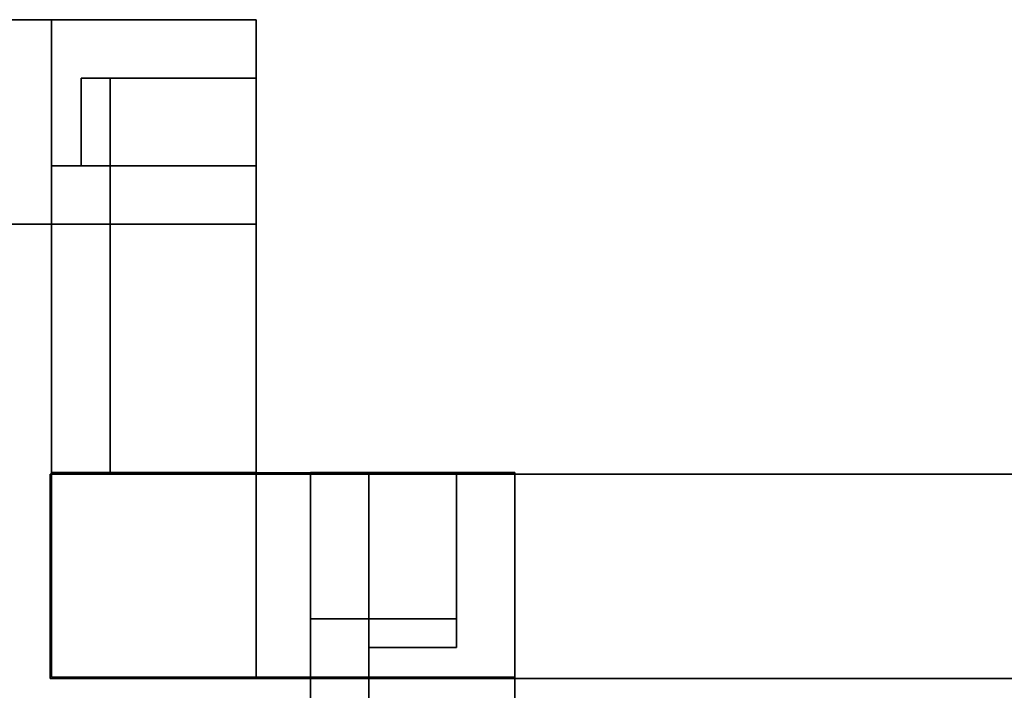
# Model space of a CAD drawing. Header units: millimetres. Extents: x -35 to 33166, y -35 to 31591.
# Tile 13 of 36: x 13747 to 15460, y 843 to 2009. Entities that reach past the tile are written whole.
import ezdxf

# ---------------------------------------------------------------- set-up
doc = ezdxf.new("R2010")
doc.units = ezdxf.units.MM
doc.header["$LTSCALE"] = 25.4
doc.layers.get('0').update_dxf_attribs({"true_color": 0xffffff})
for name, color, linetype, true_color in [('end caps & lintels', 7, 'Continuous', 0xffa500), ('Walls - L1', 7, 'Continuous', 0xb4b464), ('Walls - L2', 7, 'Continuous', 0x64ff64)]:
    doc.layers.add(name, color=color, linetype=linetype, true_color=true_color)

# ---------------------------------------------------------------- blocks, each defined once
blk = doc.blocks.new('Difference#148')
for p, q in [((14158.764, 865.42, 3557.6), (14158.764, 1221.02, 3557.6)), ((14158.764, 1221.02, 3557.6), (14158.764, 1221.02, -100)), ((14158.764, 1221.02, -100), (14158.764, 865.42, -100)), ((14158.764, 1221.02, -100), (14252.91, 1221.02, -100)), ((14158.764, 1221.02, 3557.6), (14252.91, 1221.02, 3557.6)), ((14252.91, 1221, 3198.73), (14252.8746, 1221, 3198.73)), ((14252.8746, 1221, 3198.73), (14252.8746, 967, 3198.73)), ((14252.8746, 1221, 3198.73), (14252.8746, 1221, 3351.27)), ((14252.8746, 1221, 3351.27), (14252.8746, 967, 3351.27)), ((14252.8746, 1221, 3351.27), (14252.91, 1221, 3351.27)), ((14252.91, 1221.02, -100), (14252.91, 865.42, -100)), ((14252.91, 1221.02, 3557.6), (14252.91, 1221.02, -100)), ((14252.91, 1221.02, 3557.6), (14252.91, 865.42, 3557.6)), ((14252.91, 967, 3198.73), (14252.91, 1221, 3198.73)), ((14252.91, 1221, 3351.27), (14252.91, 967, 3351.27)), ((14252.91, 1221, 3198.73), (14252.91, 1221, 3351.27)), ((14252.91, 967, 3198.73), (14252.8746, 967, 3198.73)), ((14252.8746, 967, 3198.73), (14252.8746, 967, 3351.27)), ((14252.8746, 967, 3351.27), (14252.91, 967, 3351.27)), ((14252.91, 967, 3351.27), (14252.91, 967, 3198.73)), ((14158.764, 865.42, -100), (14252.91, 865.42, -100)), ((14252.91, 865.42, 3557.6), (14158.764, 865.42, 3557.6)), ((14158.764, 865.42, 3557.6), (14158.764, 865.42, -100)), ((14252.91, 865.42, -100), (14252.91, 865.42, 3557.6))]:
    blk.add_line(p, q)
blk = doc.blocks.new('Difference#17')
for p, q in [((13802.91, 865.42, 3557.6), (13802.91, 1221.274, 3557.6)), ((13802.91, 1221.274, 3557.6), (13802.91, 1221.274, -100)), ((13802.91, 1221.274, -100), (13802.91, 865.42, -100)), ((13802.91, 1221.274, -100), (14158.51, 1221.274, -100)), ((13802.91, 1221.274, 3557.6), (14158.51, 1221.274, 3557.6)), ((14158.51, 1221.274, -100), (14158.51, 1221.02, -100)), ((14158.51, 1221.274, 3557.6), (14158.51, 1221.274, -100)), ((14158.51, 1221.274, 3557.6), (14158.51, 1221.02, 3557.6)), ((14158.51, 1221.02, -100), (14158.764, 1221.02, -100)), ((14158.51, 1221.02, -100), (14158.51, 1221.02, 3557.6)), ((14158.51, 1221.02, 3557.6), (14158.764, 1221.02, 3557.6)), ((14158.764, 1221.02, -100), (14158.764, 865.42, -100)), ((14158.764, 1221.02, -100), (14158.764, 1221.02, 3557.6)), ((14158.764, 1221.02, 3557.6), (14158.764, 865.42, 3557.6)), ((13802.91, 865.42, -100), (14158.764, 865.42, -100)), ((14158.764, 865.42, 3557.6), (13802.91, 865.42, 3557.6)), ((13802.91, 865.42, 3557.6), (13802.91, 865.42, -100)), ((14158.764, 865.42, -100), (14158.764, 865.42, 3557.6))]:
    blk.add_line(p, q)
blk = doc.blocks.new('Difference#175')
for p, q in [((13802.91, 1221.274, 3557.6), (13802.91, 1652.92, 3557.6)), ((13802.91, 1652.92, 3557.6), (13802.91, 1652.92, -100)), ((13802.91, 1652.92, -100), (13802.91, 1221.274, -100)), ((13802.91, 1652.92, -100), (14158.51, 1652.92, -100)), ((13802.91, 1652.92, 3557.6), (13904.4746, 1652.9, 3351.27)), ((13904.4746, 1652.9, 3198.73), (13802.91, 1652.92, -100)), ((13802.91, 1652.92, 3557.6), (14158.51, 1652.92, 3557.6)), ((13904.4746, 1221.3, 3198.73), (13904.4746, 1652.9, 3198.73)), ((13904.4746, 1652.9, 3198.73), (13904.4746, 1652.9, 3351.27)), ((13904.4746, 1652.9, 3351.27), (13904.4746, 1221.3, 3351.27)), ((14158.5, 1652.9, 3198.73), (13904.4746, 1652.9, 3198.73)), ((13904.4746, 1652.9, 3351.27), (14158.5, 1652.9, 3351.27)), ((14158.5, 1652.9, 3198.73), (14158.51, 1652.92, -100)), ((14158.51, 1652.92, 3557.6), (14158.5, 1652.9, 3351.27)), ((14158.51, 1221.3, 3198.73), (14158.5, 1652.9, 3198.73)), ((14158.5, 1652.9, 3351.27), (14158.51, 1221.3, 3351.27)), ((14158.51, 1652.92, -100), (14158.51, 1221.274, -100)), ((14158.51, 1221.274, 3557.6), (14158.51, 1652.92, 3557.6)), ((13802.91, 1221.274, -100), (14158.51, 1221.274, -100)), ((14158.51, 1221.274, 3557.6), (13802.91, 1221.274, 3557.6)), ((13802.91, 1221.274, 3557.6), (13802.91, 1221.274, -100)), ((13904.4746, 1221.3, 3351.27), (13904.4746, 1221.3, 3198.73)), ((13904.4746, 1221.3, 3351.27), (14158.51, 1221.3, 3351.27)), ((14158.51, 1221.3, 3198.73), (13904.4746, 1221.3, 3198.73)), ((14158.51, 1221.3, 3351.27), (14158.51, 1221.3, 3198.73)), ((14158.51, 1221.3, 3351.27), (14158.51, 1221.274, 3557.6)), ((14158.51, 1221.274, -100), (14158.51, 1221.274, 3557.6))]:
    blk.add_line(p, q)
blk = doc.blocks.new('Difference#168')
for p, q in [((14252.91, 321.274, 3557.6), (14252.91, 865.42, 3557.6)), ((14252.91, 865.42, 3557.6), (14252.91, 865.42, -100)), ((14252.91, 865.42, -100), (14252.91, 321.274, -100)), ((14252.91, 865.42, -100), (14608.51, 865.42, -100)), ((14252.91, 865.42, 3557.6), (14354.4746, 865.4, 3351.27)), ((14354.4746, 865.4, 3198.73), (14252.91, 865.42, -100)), ((14252.91, 865.42, 3557.6), (14608.51, 865.42, 3557.6)), ((14354.4746, 321.3, 3198.73), (14354.4746, 865.4, 3198.73)), ((14354.4746, 865.4, 3198.73), (14354.4746, 865.4, 3351.27)), ((14354.4746, 865.4, 3351.27), (14354.4746, 321.3, 3351.27)), ((14608.5, 865.4, 3198.73), (14354.4746, 865.4, 3198.73)), ((14354.4746, 865.4, 3351.27), (14608.5, 865.4, 3351.27)), ((14608.5, 865.4, 3198.73), (14608.51, 865.42, -100)), ((14608.51, 865.42, 3557.6), (14608.5, 865.4, 3351.27)), ((14608.51, 321.274, 3198.73), (14608.5, 865.4, 3198.73)), ((14608.5, 865.4, 3351.27), (14608.51, 321.274, 3351.27)), ((14608.51, 708, 3001.27), (14608.5, 865.4, 3198.73)), ((14608.51, 865.42, -100), (14608.51, 321.274, -100)), ((14608.51, 321.274, 3557.6), (14608.51, 865.42, 3557.6)), ((14252.91, 708, 723.73), (14252.91, 321.274, 723.73)), ((14608.51, 708, 723.73), (14252.91, 708, 723.73)), ((14252.91, 321.274, 3001.27), (14252.91, 708, 3001.27)), ((14252.91, 708, 3001.27), (14608.51, 708, 3001.27)), ((14252.91, 708, 3001.27), (14252.91, 708, 723.73)), ((14608.51, 321.274, 723.73), (14608.51, 708, 723.73)), ((14608.51, 708, 3001.27), (14608.51, 321.274, 3001.27)), ((14608.51, 708, 723.73), (14608.51, 708, 3001.27)), ((14252.91, 321.274, 723.73), (14608.51, 321.274, 723.73)), ((14608.51, 321.274, 3001.27), (14252.91, 321.274, 3001.27)), ((14252.91, 321.274, -100), (14252.91, 321.274, 723.73)), ((14252.91, 321.274, 3001.27), (14252.91, 321.274, 3557.6)), ((14252.91, 321.274, -100), (14608.51, 321.274, -100)), ((14608.51, 321.274, 3557.6), (14252.91, 321.274, 3557.6)), ((14354.4746, 321.274, 3198.73), (14354.4746, 321.3, 3198.73)), ((14354.4746, 321.3, 3351.27), (14354.4746, 321.274, 3351.27)), ((14354.4746, 321.274, 3351.27), (14354.4746, 321.274, 3198.73)), ((14354.4746, 321.274, 3198.73), (14608.51, 321.274, 3198.73)), ((14608.51, 321.274, 3351.27), (14354.4746, 321.274, 3351.27)), ((14608.51, 321.274, -100), (14608.51, 321.274, 723.73)), ((14608.51, 321.274, 3001.27), (14608.51, 321.274, 3198.73)), ((14608.51, 321.274, 3351.27), (14608.51, 321.274, 3557.6))]:
    blk.add_line(p, q)
blk = doc.blocks.new('Difference#5')
for p, q in [((14252.91, 865.42, 3557.6), (14252.91, 1221.02, 3557.6)), ((14252.91, 1221.02, 3557.6), (14252.91, 1221.02, -100)), ((14252.91, 1221.02, -100), (14252.91, 865.42, -100)), ((14252.91, 1221.02, -100), (14608.51, 1221.02, -100)), ((14252.91, 1221.02, 3557.6), (14608.51, 1221.02, 3557.6)), ((14252.91, 1221, 3198.73), (14252.91, 967, 3198.73)), ((14608.5, 1221, 3198.73), (14252.91, 1221, 3198.73)), ((14252.91, 967, 3351.27), (14252.91, 1221, 3351.27)), ((14252.91, 1221, 3351.27), (14608.5, 1221, 3351.27)), ((14252.91, 1221, 3351.27), (14252.91, 1221, 3198.73)), ((14608.5, 967, 3198.73), (14608.5, 1221, 3198.73)), ((14608.5, 1221, 3351.27), (14608.5, 967, 3351.27)), ((14608.5, 1221, 3198.73), (14608.5, 1221, 3351.27)), ((14608.51, 1221.02, -100), (14608.51, 865.42, -100)), ((14608.51, 1221.02, 3557.6), (14608.51, 1221.02, -100)), ((14608.51, 1221.02, 3557.6), (14608.51, 865.42, 3557.6)), ((14252.91, 967, 3198.73), (14252.91, 967, 3351.27)), ((14252.91, 967, 3351.27), (14354.4746, 967, 3351.27)), ((14354.4746, 967, 3198.73), (14252.91, 967, 3198.73)), ((14354.4746, 967, 3351.27), (14354.4746, 967, 3198.73)), ((14354.4746, 967, 3198.73), (14354.4746, 865.42, 3198.73)), ((14354.4746, 865.42, 3351.27), (14354.4746, 967, 3351.27)), ((14608.5, 865.42, 3198.73), (14608.5, 967, 3198.73)), ((14608.5, 967, 3351.27), (14608.5, 865.42, 3351.27)), ((14252.91, 865.42, -100), (14608.51, 865.42, -100)), ((14608.51, 865.42, 3557.6), (14252.91, 865.42, 3557.6)), ((14252.91, 865.42, 3557.6), (14252.91, 865.42, -100)), ((14354.4746, 865.42, 3198.73), (14608.5, 865.42, 3198.73)), ((14608.5, 865.42, 3351.27), (14354.4746, 865.42, 3351.27)), ((14354.4746, 865.42, 3351.27), (14354.4746, 865.42, 3198.73)), ((14608.5, 865.42, 3198.73), (14608.5, 865.42, 3351.27)), ((14608.51, 865.42, -100), (14608.51, 865.42, 3557.6))]:
    blk.add_line(p, q)
blk = doc.blocks.new('Difference#14')
for p, q in [((13802.91, 1652.92, 3557.6), (13802.91, 2008.52, 3557.6)), ((13802.91, 2008.52, 3557.6), (13802.91, 2008.52, -100)), ((13802.91, 2008.52, -100), (13802.91, 1652.92, -100)), ((13802.91, 2008.52, -100), (14158.51, 2008.52, -100)), ((13802.91, 2008.52, 3557.6), (14158.51, 2008.52, 3557.6)), ((13802.91, 1754.5, 3351.27), (13802.91, 2008.5, 3351.27)), ((13802.91, 2008.5, 3351.27), (14158.5, 2008.5, 3351.27)), ((14158.5, 2008.5, 3198.73), (13802.91, 2008.5, 3198.73)), ((13802.91, 2008.5, 3198.73), (13802.91, 1754.5, 3198.73)), ((13802.91, 2008.5, 3351.27), (13802.91, 2008.5, 3198.73)), ((14158.5, 2008.5, 3351.27), (14158.5, 1652.92, 3351.27)), ((14158.5, 1652.92, 3198.73), (14158.5, 2008.5, 3198.73)), ((14158.5, 2008.5, 3351.27), (14158.5, 2008.5, 3198.73)), ((14158.51, 2008.52, -100), (14158.51, 1652.92, -100)), ((14158.51, 2008.52, 3557.6), (14158.51, 2008.52, -100)), ((14158.51, 2008.52, 3557.6), (14158.51, 1652.92, 3557.6)), ((13904.4746, 1754.5, 3351.27), (13802.91, 1754.5, 3351.27)), ((13802.91, 1754.5, 3198.73), (13904.4746, 1754.5, 3198.73)), ((13802.91, 1754.5, 3198.73), (13802.91, 1754.5, 3351.27)), ((13904.4746, 1652.92, 3198.73), (13904.4746, 1754.5, 3198.73)), ((13904.4746, 1754.5, 3198.73), (13904.4746, 1754.5, 3351.27)), ((13904.4746, 1754.5, 3351.27), (13904.4746, 1652.92, 3351.27)), ((13802.91, 1652.92, -100), (14158.51, 1652.92, -100)), ((14158.51, 1652.92, 3557.6), (13802.91, 1652.92, 3557.6)), ((13802.91, 1652.92, 3557.6), (13802.91, 1652.92, -100)), ((13904.4746, 1652.92, 3351.27), (13904.4746, 1652.92, 3198.73)), ((14158.5, 1652.92, 3351.27), (13904.4746, 1652.92, 3351.27)), ((13904.4746, 1652.92, 3198.73), (14158.5, 1652.92, 3198.73)), ((14158.5, 1652.92, 3198.73), (14158.5, 1652.92, 3351.27)), ((14158.51, 1652.92, -100), (14158.51, 1652.92, 3557.6))]:
    blk.add_line(p, q)
blk = doc.blocks.new('Difference#11')
for p, q in [((11790.51, 2008.52, 3557.6), (13802.91, 2008.52, 3557.6)), ((13802.91, 2008.52, -100), (11790.51, 2008.52, -100)), ((13802.91, 2008.5, 3198.73), (13802.8746, 2008.5, 3198.73)), ((13802.8746, 2008.5, 3198.73), (13802.8746, 1754.5, 3198.73)), ((13802.8746, 2008.5, 3198.73), (13802.8746, 2008.5, 3351.27)), ((13802.8746, 2008.5, 3351.27), (13802.8746, 1754.5, 3351.27)), ((13802.8746, 2008.5, 3351.27), (13802.91, 2008.5, 3351.27)), ((13802.91, 2008.52, 3557.6), (13802.91, 2008.52, -100)), ((13802.91, 2008.52, -100), (13802.91, 1652.92, -100)), ((13802.91, 2008.52, 3557.6), (13802.91, 1652.92, 3557.6)), ((13802.91, 1754.5, 3198.73), (13802.91, 2008.5, 3198.73)), ((13802.91, 2008.5, 3351.27), (13802.91, 1754.5, 3351.27)), ((13802.91, 2008.5, 3198.73), (13802.91, 2008.5, 3351.27)), ((13802.91, 1754.5, 3198.73), (13802.8746, 1754.5, 3198.73)), ((13802.8746, 1754.5, 3198.73), (13802.8746, 1754.5, 3351.27)), ((13802.8746, 1754.5, 3351.27), (13802.91, 1754.5, 3351.27)), ((13802.91, 1754.5, 3351.27), (13802.91, 1754.5, 3198.73)), ((11790.51, 1652.92, -100), (13802.91, 1652.92, -100)), ((13802.91, 1652.92, 3557.6), (11790.51, 1652.92, 3557.6)), ((13802.91, 1652.92, -100), (13802.91, 1652.92, 3557.6))]:
    blk.add_line(p, q)
blk = doc.blocks.new('Group3573')
at = {"layer": 'Walls - L1'}
for name in ['Difference#11', 'Difference#14', 'Difference#175', 'Difference#17', 'Difference#148', 'Difference#5', 'Difference#168']:
    blk.add_blockref(name, (0, 0), dxfattribs=at)
blk = doc.blocks.new('Group3690')
for p, q in [((14252.92, 865.42, 6425), (14252.92, 1221.02, 6425)), ((14252.92, 1221.02, 6425), (14252.92, 1221.02, 3557.6)), ((14252.92, 1221.02, 3557.6), (14252.92, 865.42, 3557.6)), ((14252.92, 1221.02, 3557.6), (14608.52, 1221.02, 3557.6)), ((14252.92, 1221.02, 6425), (14608.52, 1221.02, 6425)), ((14608.52, 1221.02, 3557.6), (14608.52, 865.42, 3557.6)), ((14608.52, 1221.02, 6425), (14608.52, 1221.02, 3557.6)), ((14608.52, 1221.02, 6425), (14608.52, 865.42, 6425)), ((14252.92, 865.42, 3557.6), (14608.52, 865.42, 3557.6)), ((14608.52, 865.42, 6425), (14252.92, 865.42, 6425)), ((14252.92, 865.42, 6425), (14252.92, 865.42, 3557.6)), ((14608.52, 865.42, 3557.6), (14608.52, 865.42, 6425))]:
    blk.add_line(p, q)
blk = doc.blocks.new('Group3691')
for p, q in [((14158.764, 865.42, 6425), (14158.764, 1221.02, 6425)), ((14158.764, 1221.02, 6425), (14158.764, 1221.02, 3557.6)), ((14158.764, 1221.02, 3557.6), (14158.764, 865.42, 3557.6)), ((14158.764, 1221.02, 3557.6), (14252.92, 1221.02, 3557.6)), ((14158.764, 1221.02, 6425), (14252.92, 1221.02, 6425)), ((14252.92, 1221.02, 3557.6), (14252.92, 865.42, 3557.6)), ((14252.92, 1221.02, 6425), (14252.92, 1221.02, 3557.6)), ((14252.92, 1221.02, 6425), (14252.92, 865.42, 6425)), ((14158.764, 865.42, 3557.6), (14252.92, 865.42, 3557.6)), ((14252.92, 865.42, 6425), (14158.764, 865.42, 6425)), ((14158.764, 865.42, 6425), (14158.764, 865.42, 3557.6)), ((14252.92, 865.42, 3557.6), (14252.92, 865.42, 6425))]:
    blk.add_line(p, q)
blk = doc.blocks.new('Group3693')
for p, q in [((13802.91, 1221.274, 6425), (13802.91, 1652.92, 6425)), ((13802.91, 1652.92, 6425), (13802.91, 1652.92, 3557.6)), ((13802.91, 1652.92, 3557.6), (13802.91, 1221.274, 3557.6)), ((13802.91, 1652.92, 3557.6), (14158.51, 1652.92, 3557.6)), ((13802.91, 1652.92, 6425), (14158.51, 1652.92, 6425)), ((14158.51, 1652.92, 3557.6), (14158.51, 1221.274, 3557.6)), ((14158.51, 1652.92, 6425), (14158.51, 1652.92, 3557.6)), ((14158.51, 1652.92, 6425), (14158.51, 1221.274, 6425)), ((13802.91, 1221.274, 3557.6), (14158.51, 1221.274, 3557.6)), ((14158.51, 1221.274, 6425), (13802.91, 1221.274, 6425)), ((13802.91, 1221.274, 6425), (13802.91, 1221.274, 3557.6)), ((14158.51, 1221.274, 3557.6), (14158.51, 1221.274, 6425))]:
    blk.add_line(p, q)
blk = doc.blocks.new('Group3692')
for p, q in [((13802.91, 865.42, 6425), (13802.91, 1221.274, 6425)), ((13802.91, 1221.274, 6425), (13802.91, 1221.274, 3557.6)), ((13802.91, 1221.274, 3557.6), (13802.91, 865.42, 3557.6)), ((13802.91, 1221.274, 3557.6), (14158.51, 1221.274, 3557.6)), ((13802.91, 1221.274, 6425), (14158.51, 1221.274, 6425)), ((14158.51, 1221.274, 3557.6), (14158.51, 1221.02, 3557.6)), ((14158.51, 1221.274, 6425), (14158.51, 1221.274, 3557.6)), ((14158.51, 1221.274, 6425), (14158.51, 1221.02, 6425)), ((14158.51, 1221.02, 3557.6), (14158.764, 1221.02, 3557.6)), ((14158.51, 1221.02, 3557.6), (14158.51, 1221.02, 6425)), ((14158.51, 1221.02, 6425), (14158.764, 1221.02, 6425)), ((14158.764, 1221.02, 3557.6), (14158.764, 865.42, 3557.6)), ((14158.764, 1221.02, 3557.6), (14158.764, 1221.02, 6425)), ((14158.764, 1221.02, 6425), (14158.764, 865.42, 6425)), ((13802.91, 865.42, 3557.6), (14158.764, 865.42, 3557.6)), ((14158.764, 865.42, 6425), (13802.91, 865.42, 6425)), ((13802.91, 865.42, 6425), (13802.91, 865.42, 3557.6)), ((14158.764, 865.42, 3557.6), (14158.764, 865.42, 6425))]:
    blk.add_line(p, q)
blk = doc.blocks.new('Group3694')
for p, q in [((13802.91, 1652.92, 6425), (13802.91, 2008.52, 6425)), ((13802.91, 2008.52, 6425), (13802.91, 2008.52, 3557.6)), ((13802.91, 2008.52, 3557.6), (13802.91, 1652.92, 3557.6)), ((13802.91, 2008.52, 3557.6), (14158.51, 2008.52, 3557.6)), ((13802.91, 2008.52, 6425), (14158.51, 2008.52, 6425)), ((14158.51, 2008.52, 3557.6), (14158.51, 1652.92, 3557.6)), ((14158.51, 2008.52, 6425), (14158.51, 2008.52, 3557.6)), ((14158.51, 2008.52, 6425), (14158.51, 1652.92, 6425)), ((13802.91, 1652.92, 3557.6), (14158.51, 1652.92, 3557.6)), ((14158.51, 1652.92, 6425), (13802.91, 1652.92, 6425)), ((13802.91, 1652.92, 6425), (13802.91, 1652.92, 3557.6)), ((14158.51, 1652.92, 3557.6), (14158.51, 1652.92, 6425))]:
    blk.add_line(p, q)
blk = doc.blocks.new('Group3695')
for p, q in [((11790.51, 2008.52, 6425), (13802.91, 2008.52, 6425)), ((13802.91, 2008.52, 3557.6), (11790.51, 2008.52, 3557.6)), ((13802.91, 2008.52, 6425), (13802.91, 2008.52, 3557.6)), ((13802.91, 2008.52, 3557.6), (13802.91, 1652.92, 3557.6)), ((13802.91, 2008.52, 6425), (13802.91, 1652.92, 6425)), ((11790.51, 1652.92, 3557.6), (13802.91, 1652.92, 3557.6)), ((13802.91, 1652.92, 6425), (11790.51, 1652.92, 6425)), ((13802.91, 1652.92, 3557.6), (13802.91, 1652.92, 6425))]:
    blk.add_line(p, q)
blk = doc.blocks.new('Difference#36')
for p, q in [((14252.92, 321.274, 6425), (14252.92, 865.42, 6425)), ((14252.92, 865.42, 6425), (14252.92, 865.42, 3557.6)), ((14252.92, 865.42, 3557.6), (14252.92, 321.274, 3557.6)), ((14252.92, 865.42, 3557.6), (14608.52, 865.42, 3557.6)), ((14252.92, 865.42, 6425), (14608.52, 865.42, 6425)), ((14608.52, 865.42, 3557.6), (14608.52, 321.274, 3557.6)), ((14608.52, 865.42, 6425), (14608.52, 865.42, 3557.6)), ((14608.52, 865.42, 6425), (14608.52, 321.274, 6425)), ((14252.92, 708, 4248.73), (14252.92, 321.274, 4248.73)), ((14608.52, 708, 4248.73), (14252.92, 708, 4248.73)), ((14252.92, 321.274, 6076.27), (14252.92, 708, 6076.27)), ((14252.92, 708, 6076.27), (14608.52, 708, 6076.27)), ((14252.92, 708, 6076.27), (14252.92, 708, 4248.73)), ((14608.52, 321.274, 4248.73), (14608.52, 708, 4248.73)), ((14608.52, 708, 6076.27), (14608.52, 321.274, 6076.27)), ((14608.52, 708, 4248.73), (14608.52, 708, 6076.27)), ((14252.92, 321.274, 4248.73), (14608.52, 321.274, 4248.73)), ((14608.52, 321.274, 6076.27), (14252.92, 321.274, 6076.27)), ((14252.92, 321.274, 3557.6), (14252.92, 321.274, 4248.73)), ((14252.92, 321.274, 6076.27), (14252.92, 321.274, 6425)), ((14252.92, 321.274, 3557.6), (14608.52, 321.274, 3557.6)), ((14608.52, 321.274, 6425), (14252.92, 321.274, 6425)), ((14608.52, 321.274, 3557.6), (14608.52, 321.274, 4248.73)), ((14608.52, 321.274, 6076.27), (14608.52, 321.274, 6425))]:
    blk.add_line(p, q)
blk = doc.blocks.new('Group3725')
for p, q in [((13800.5, 863, 6615.8), (13800.5, 1218.6, 6615.8)), ((13800.5, 1218.6, 6615.8), (13800.5, 1218.6, 6425)), ((13800.5, 1218.6, 6425), (13800.5, 863, 6425)), ((13800.5, 1218.6, 6615.8), (15890, 1218.6, 8705.3)), ((17978, 1218.6, 6425), (13800.5, 1218.6, 6425)), ((13800.5, 863, 6425), (13800.5, 863, 6615.8)), ((13800.5, 863, 6425), (17978, 863, 6425)), ((15890, 863, 8705.3), (13800.5, 863, 6615.8))]:
    blk.add_line(p, q)
blk = doc.blocks.new('Group3664')
at = {"layer": 'Walls - L2'}
for name in ['Group3695', 'Group3694', 'Group3693', 'Group3725', 'Group3692', 'Group3691', 'Group3690', 'Difference#36']:
    blk.add_blockref(name, (0, 0), dxfattribs=at)
blk = doc.blocks.new('Group5122')
for p, q in [((14354.505, 917, 3200), (14354.505, 1221, 3200)), ((14354.505, 1221, 3200), (14354.505, 1221, 3137)), ((14354.505, 1221, 3137), (14354.505, 917, 3137)), ((14354.505, 1221, 3200), (14506.905, 1221, 3200)), ((14354.505, 1221, 3137), (14506.905, 1221, 3137)), ((14506.905, 917, 3200), (14506.905, 1221, 3200)), ((14506.905, 1221, 3137), (14506.905, 917, 3137)), ((14506.905, 1221, 3200), (14506.905, 1221, 3137)), ((14354.505, 917, 3137), (14354.505, 917, 3200)), ((14506.905, 917, 3200), (14354.505, 917, 3200)), ((14354.505, 917, 3137), (14506.905, 917, 3137)), ((14506.905, 917, 3137), (14506.905, 917, 3200))]:
    blk.add_line(p, q)
blk = doc.blocks.new('Group5123')
for p, q in [((14354.505, 1221, 3350), (14354.505, 917, 3350)), ((14354.505, 917, 3413), (14354.505, 1221, 3413)), ((14354.505, 1221, 3413), (14354.505, 1221, 3350)), ((14506.905, 1221, 3350), (14354.505, 1221, 3350)), ((14354.505, 1221, 3413), (14506.905, 1221, 3413)), ((14506.905, 1221, 3350), (14506.905, 917, 3350)), ((14506.905, 1221, 3413), (14506.905, 1221, 3350)), ((14506.905, 917, 3413), (14506.905, 1221, 3413)), ((14354.505, 917, 3350), (14354.505, 917, 3413)), ((14354.505, 917, 3350), (14506.905, 917, 3350)), ((14354.505, 917, 3413), (14506.905, 917, 3413)), ((14506.905, 917, 3350), (14506.905, 917, 3413))]:
    blk.add_line(p, q)
blk = doc.blocks.new('Group5124')
for p, q in [((14354.505, 967, 3350), (14354.505, 967, 3200)), ((14354.505, 967, 3200), (14354.505, 917, 3200)), ((14354.505, 917, 3350), (14354.505, 967, 3350)), ((14506.905, 967, 3350), (14354.505, 967, 3350)), ((14354.505, 967, 3200), (14506.905, 967, 3200)), ((14506.905, 967, 3350), (14506.905, 967, 3200)), ((14506.905, 917, 3350), (14506.905, 967, 3350)), ((14506.905, 967, 3200), (14506.905, 917, 3200)), ((14354.505, 917, 3200), (14354.505, 917, 3350)), ((14354.505, 917, 3200), (14506.905, 917, 3200)), ((14354.505, 917, 3350), (14506.905, 917, 3350)), ((14506.905, 917, 3200), (14506.905, 917, 3350))]:
    blk.add_line(p, q)
blk = doc.blocks.new('Group5125')
for p, q in [((13854.5, 1906.92, 3200), (14158.5, 1906.92, 3200)), ((14158.5, 1906.92, 3137), (13854.5, 1906.92, 3137)), ((13854.5, 1906.92, 3137), (13854.5, 1906.92, 3200)), ((13854.5, 1906.92, 3200), (13854.5, 1754.52, 3200)), ((13854.5, 1754.52, 3137), (13854.5, 1906.92, 3137)), ((14158.5, 1906.92, 3200), (14158.5, 1906.92, 3137)), ((14158.5, 1754.52, 3200), (14158.5, 1906.92, 3200)), ((14158.5, 1754.52, 3137), (14158.5, 1906.92, 3137)), ((13854.5, 1754.52, 3200), (14158.5, 1754.52, 3200)), ((13854.5, 1754.52, 3137), (13854.5, 1754.52, 3200)), ((14158.5, 1754.52, 3137), (13854.5, 1754.52, 3137)), ((14158.5, 1754.52, 3200), (14158.5, 1754.52, 3137))]:
    blk.add_line(p, q)
blk = doc.blocks.new('Group5126')
for p, q in [((14158.5, 1906.92, 3350), (13854.5, 1906.92, 3350)), ((13854.5, 1906.92, 3350), (13854.5, 1906.92, 3413)), ((13854.5, 1906.92, 3413), (14158.5, 1906.92, 3413)), ((13854.5, 1754.52, 3350), (13854.5, 1906.92, 3350)), ((13854.5, 1754.52, 3413), (13854.5, 1906.92, 3413)), ((14158.5, 1906.92, 3413), (14158.5, 1906.92, 3350)), ((14158.5, 1906.92, 3350), (14158.5, 1754.52, 3350)), ((14158.5, 1754.52, 3413), (14158.5, 1906.92, 3413)), ((14158.5, 1754.52, 3350), (13854.5, 1754.52, 3350)), ((13854.5, 1754.52, 3413), (14158.5, 1754.52, 3413)), ((13854.5, 1754.52, 3350), (13854.5, 1754.52, 3413)), ((14158.5, 1754.52, 3413), (14158.5, 1754.52, 3350))]:
    blk.add_line(p, q)
blk = doc.blocks.new('Group5127')
for p, q in [((13904.5, 1906.92, 3200), (13854.5, 1906.92, 3200)), ((13854.5, 1906.92, 3200), (13854.5, 1906.92, 3350)), ((13854.5, 1906.92, 3350), (13904.5, 1906.92, 3350)), ((13854.5, 1754.52, 3200), (13854.5, 1906.92, 3200)), ((13854.5, 1754.52, 3350), (13854.5, 1906.92, 3350)), ((13904.5, 1906.92, 3350), (13904.5, 1906.92, 3200)), ((13904.5, 1754.52, 3200), (13904.5, 1906.92, 3200)), ((13904.5, 1906.92, 3350), (13904.5, 1754.52, 3350)), ((13854.5, 1754.52, 3350), (13904.5, 1754.52, 3350)), ((13854.5, 1754.52, 3200), (13854.5, 1754.52, 3350)), ((13904.5, 1754.52, 3200), (13854.5, 1754.52, 3200)), ((13904.5, 1754.52, 3350), (13904.5, 1754.52, 3200))]:
    blk.add_line(p, q)

msp = doc.modelspace()

# ---------------------------------------------------------------- block references
for name in ['Group3573', 'Group3664']:
    msp.add_blockref(name, (0, 0))
at = {"layer": 'end caps & lintels', "color": 131, "true_color": 0x99ffff}
for name in ['Group5125', 'Group5126', 'Group5127', 'Group5122', 'Group5123', 'Group5124']:
    msp.add_blockref(name, (0, 0), dxfattribs=at)

doc.saveas('drawing.dxf')
